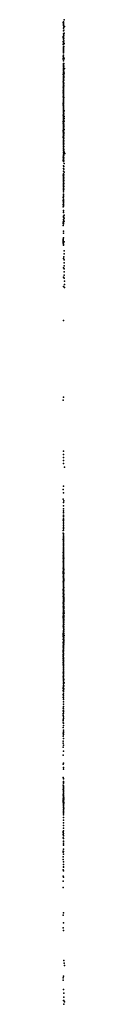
# Model space of a CAD drawing. Header units: millimetres. Extents: x -34227 to 17188, y -21142 to 32093.
# Tile 14 of 14: x -2889 to -2858, y 647 to 23471. Entities that reach past the tile are written whole.
import ezdxf

# ---------------------------------------------------------------- set-up
doc = ezdxf.new("R2010")
doc.units = ezdxf.units.MM
doc.layers.add('P', color=9, linetype='Continuous')

msp = doc.modelspace()

# ---------------------------------------------------------------- linework, layer by layer
at = {"layer": 'P'}
for p in [(-2889, 23404), (-2888, 23354), (-2887, 23399), (-2886, 23377), (-2885, 23424), (-2884, 23336), (-2881, 23300), (-2872, 23471), (-2862, 23310), (-2889, 23085), (-2889, 23060), (-2887, 23273), (-2887, 23210), (-2886, 23085), (-2882, 23147), (-2879, 23111), (-2874, 23230), (-2871, 23157), (-2889, 22964), (-2889, 22895), (-2888, 23037), (-2888, 22840), (-2886, 23022), (-2886, 22920), (-2884, 22933), (-2883, 22960), (-2882, 22897), (-2882, 22834), (-2881, 22980), (-2881, 22848), (-2880, 22914), (-2879, 23046), (-2869, 22922), (-2889, 22623), (-2888, 22797), (-2888, 22702), (-2888, 22604), (-2887, 22819), (-2887, 22766), (-2887, 22724), (-2887, 22646), (-2886, 22789), (-2886, 22782), (-2884, 22719), (-2884, 22646), (-2883, 22747), (-2883, 22717), (-2883, 22651), (-2882, 22772), (-2882, 22709), (-2889, 22574), (-2889, 22555), (-2887, 22455), (-2886, 22411), (-2886, 22385), (-2885, 22429), (-2884, 22520), (-2883, 22456), (-2882, 22521), (-2881, 22586), (-2881, 22395), (-2881, 22391), (-2880, 22583), (-2879, 22457), (-2872, 22561), (-2889, 22203), (-2887, 22358), (-2886, 22333), (-2885, 22265), (-2884, 22316), (-2884, 22290), (-2884, 22240), (-2884, 22190), (-2884, 22141), (-2883, 22165), (-2882, 22215), (-2880, 22326), (-2880, 22261), (-2880, 22196), (-2880, 22157), (-2868, 22230), (-2864, 22341), (-2889, 22027), (-2888, 22105), (-2888, 22075), (-2888, 21931), (-2887, 22003), (-2886, 22017), (-2885, 22051), (-2885, 21955), (-2884, 21979), (-2884, 21949), (-2883, 22124), (-2883, 22100), (-2882, 22087), (-2878, 22131), (-2878, 21936), (-2875, 22067), (-2875, 22002), (-2889, 21908), (-2889, 21820), (-2889, 21777), (-2888, 21814), (-2888, 21742), (-2888, 21704), (-2887, 21808), (-2887, 21784), (-2887, 21722), (-2887, 21689), (-2886, 21853), (-2886, 21721), (-2885, 21880), (-2885, 21877), (-2885, 21760), (-2885, 21743), (-2885, 21737), (-2884, 21812), (-2883, 21908), (-2883, 21835), (-2889, 21681), (-2889, 21537), (-2889, 21522), (-2889, 21487), (-2888, 21542), (-2888, 21458), (-2887, 21668), (-2887, 21630), (-2887, 21539), (-2887, 21525), (-2886, 21675), (-2886, 21472), (-2885, 21624), (-2885, 21607), (-2884, 21566), (-2884, 21499), (-2882, 21639), (-2882, 21590), (-2882, 21474), (-2881, 21664), (-2889, 21256), (-2888, 21452), (-2888, 21424), (-2888, 21346), (-2887, 21433), (-2887, 21428), (-2887, 21397), (-2887, 21365), (-2887, 21336), (-2887, 21328), (-2887, 21282), (-2887, 21271), (-2887, 21264), (-2886, 21368), (-2886, 21281), (-2886, 21252), (-2885, 21405), (-2885, 21380), (-2885, 21338), (-2885, 21309), (-2885, 21282), (-2884, 21449), (-2884, 21353), (-2884, 21235), (-2882, 21397), (-2876, 21290), (-2873, 21356), (-2889, 21109), (-2889, 21071), (-2888, 21195), (-2888, 21194), (-2888, 21180), (-2888, 21001), (-2887, 21204), (-2887, 21190), (-2887, 21169), (-2887, 21143), (-2887, 21142), (-2887, 21042), (-2887, 21031), (-2886, 21224), (-2886, 21024), (-2886, 21005), (-2885, 21208), (-2885, 21138), (-2885, 21122), (-2885, 21096), (-2885, 21072), (-2885, 21001), (-2884, 21091), (-2884, 21050), (-2884, 21020), (-2883, 21159), (-2883, 21150), (-2883, 21070), (-2882, 21049), (-2881, 21109), (-2881, 21007), (-2877, 21053), (-2873, 21225), (-2873, 21183), (-2873, 21118), (-2889, 20905), (-2889, 20873), (-2889, 20869), (-2888, 20794), (-2888, 20789), (-2887, 20951), (-2887, 20891), (-2887, 20777), (-2886, 20946), (-2886, 20858), (-2886, 20831), (-2886, 20824), (-2886, 20800), (-2885, 20979), (-2885, 20940), (-2885, 20937), (-2885, 20913), (-2885, 20869), (-2884, 20959), (-2884, 20923), (-2884, 20854), (-2884, 20814), (-2884, 20811), (-2883, 20966), (-2881, 20832), (-2878, 20792), (-2875, 20988), (-2875, 20857), (-2873, 20923), (-2889, 20755), (-2889, 20742), (-2888, 20589), (-2887, 20729), (-2887, 20663), (-2887, 20644), (-2886, 20754), (-2886, 20736), (-2885, 20615), (-2884, 20721), (-2884, 20601), (-2884, 20569), (-2883, 20685), (-2883, 20635), (-2875, 20596), (-2874, 20727), (-2874, 20661), (-2888, 20357), (-2887, 20429), (-2887, 20325), (-2884, 20538), (-2884, 20523), (-2884, 20492), (-2884, 20449), (-2884, 20395), (-2883, 20479), (-2882, 20357), (-2881, 20370), (-2880, 20427), (-2878, 20531), (-2875, 20465), (-2874, 20334), (-2873, 20400), (-2858, 20367), (-2889, 20286), (-2889, 20218), (-2889, 20204), (-2888, 20227), (-2888, 20087), (-2886, 20276), (-2885, 20254), (-2884, 20186), (-2883, 20305), (-2879, 20269), (-2877, 20203), (-2873, 20137), (-2889, 19868), (-2887, 20023), (-2886, 19960), (-2883, 19901), (-2875, 19874), (-2874, 20071), (-2874, 20005), (-2872, 19939), (-2888, 19798), (-2888, 19701), (-2888, 19652), (-2887, 19745), (-2886, 19846), (-2886, 19724), (-2885, 19823), (-2885, 19776), (-2884, 19838), (-2884, 19716), (-2883, 19786), (-2883, 19769), (-2883, 19676), (-2883, 19655), (-2875, 19675), (-2874, 19807), (-2874, 19741), (-2888, 19606), (-2888, 19567), (-2888, 19529), (-2888, 19478), (-2888, 19423), (-2888, 19403), (-2887, 19555), (-2887, 19538), (-2885, 19519), (-2885, 19410), (-2884, 19628), (-2883, 19600), (-2875, 19542), (-2874, 19608), (-2889, 19347), (-2889, 19280), (-2889, 19269), (-2889, 19189), (-2888, 19375), (-2888, 19367), (-2888, 19312), (-2888, 19305), (-2888, 19291), (-2888, 19252), (-2888, 19230), (-2887, 19205), (-2887, 19204), (-2884, 19262), (-2884, 19181), (-2889, 19134), (-2888, 19157), (-2888, 19152), (-2887, 19049), (-2887, 19006), (-2887, 18999), (-2886, 19153), (-2885, 19167), (-2889, 18777), (-2889, 18749), (-2888, 18915), (-2888, 18842), (-2888, 18800), (-2888, 18738), (-2886, 18894), (-2885, 18764), (-2873, 18871), (-2873, 18803), (-2866, 18937), (-2889, 18704), (-2888, 18520), (-2886, 18567), (-2886, 18522), (-2889, 18386), (-2889, 18365), (-2889, 18343), (-2889, 18318), (-2889, 18308), (-2889, 18291), (-2888, 18412), (-2886, 18266), (-2871, 18324), (-2887, 18245), (-2870, 18115), (-2870, 18046), (-2885, 17938), (-2874, 17977), (-2871, 17906), (-2867, 17835), (-2884, 17722), (-2869, 17694), (-2868, 17765), (-2867, 17623), (-2885, 17504), (-2867, 17552), (-2867, 17480), (-2864, 17408), (-2888, 17289), (-2864, 17264), (-2863, 17336), (-2888, 16500), (-2889, 14653), (-2888, 14721), (-2888, 13395), (-2888, 13250), (-2887, 13466), (-2887, 13323), (-2886, 13183), (-2885, 13184), (-2862, 13096), (-2889, 12584), (-2887, 12658), (-2889, 12355), (-2886, 12506), (-2888, 12278), (-2888, 12134), (-2886, 12200), (-2881, 12319), (-2889, 11870), (-2888, 12083), (-2888, 12036), (-2888, 11988), (-2888, 11891), (-2888, 11888), (-2887, 12045), (-2887, 11944), (-2887, 11901), (-2885, 11965), (-2886, 11864), (-2886, 11823), (-2886, 11747), (-2886, 11686), (-2886, 11676), (-2885, 11784), (-2885, 11711), (-2889, 11629), (-2889, 11569), (-2889, 11565), (-2889, 11419), (-2888, 11550), (-2888, 11467), (-2888, 11459), (-2887, 11636), (-2887, 11522), (-2887, 11493), (-2887, 11436), (-2886, 11559), (-2886, 11487), (-2886, 11412), (-2887, 11378), (-2887, 11290), (-2887, 11209), (-2887, 11204), (-2886, 11364), (-2886, 11339), (-2886, 11316), (-2886, 11284), (-2886, 11228), (-2886, 11188), (-2885, 11405), (-2885, 11389), (-2885, 11252), (-2885, 11241), (-2884, 11323), (-2889, 11123), (-2889, 11045), (-2889, 10986), (-2888, 11108), (-2888, 10999), (-2887, 11048), (-2887, 11022), (-2887, 11012), (-2886, 11168), (-2886, 11115), (-2886, 11096), (-2886, 11062), (-2885, 11158), (-2885, 11049), (-2885, 10973), (-2884, 11135), (-2884, 11042), (-2884, 10989), (-2884, 10966), (-2884, 10959), (-2883, 11074), (-2881, 10989), (-2889, 10907), (-2889, 10756), (-2888, 10926), (-2888, 10896), (-2888, 10867), (-2888, 10864), (-2888, 10808), (-2887, 10941), (-2887, 10791), (-2887, 10749), (-2887, 10749), (-2887, 10728), (-2886, 10877), (-2886, 10875), (-2886, 10875), (-2886, 10774), (-2885, 10920), (-2885, 10918), (-2885, 10907), (-2885, 10906), (-2885, 10855), (-2885, 10844), (-2885, 10756), (-2884, 10947), (-2884, 10832), (-2884, 10823), (-2884, 10822), (-2884, 10789), (-2884, 10781), (-2883, 10802), (-2883, 10770), (-2882, 10802), (-2879, 10734), (-2889, 10678), (-2889, 10658), (-2889, 10632), (-2889, 10555), (-2888, 10708), (-2887, 10651), (-2887, 10517), (-2886, 10706), (-2886, 10582), (-2886, 10575), (-2886, 10559), (-2886, 10536), (-2885, 10726), (-2885, 10692), (-2885, 10631), (-2885, 10564), (-2885, 10518), (-2884, 10680), (-2884, 10629), (-2884, 10550), (-2884, 10540), (-2883, 10607), (-2883, 10584), (-2882, 10613), (-2881, 10632), (-2880, 10511), (-2879, 10715), (-2879, 10648), (-2889, 10444), (-2888, 10419), (-2888, 10372), (-2888, 10366), (-2888, 10365), (-2888, 10345), (-2888, 10333), (-2888, 10284), (-2887, 10418), (-2887, 10347), (-2887, 10296), (-2886, 10490), (-2886, 10391), (-2886, 10322), (-2885, 10291), (-2884, 10469), (-2884, 10463), (-2884, 10405), (-2883, 10462), (-2883, 10390), (-2882, 10435), (-2880, 10486), (-2880, 10467), (-2880, 10312), (-2889, 10266), (-2889, 10254), (-2889, 10246), (-2889, 10178), (-2889, 10098), (-2887, 10245), (-2887, 10197), (-2886, 10270), (-2886, 10221), (-2886, 10203), (-2885, 10235), (-2885, 10208), (-2885, 10196), (-2885, 10180), (-2885, 10172), (-2885, 10153), (-2884, 10246), (-2884, 10235), (-2884, 10148), (-2884, 10128), (-2884, 10126), (-2884, 10078), (-2884, 10051), (-2883, 10187), (-2883, 10178), (-2883, 10103), (-2883, 10076), (-2881, 10156), (-2881, 10140), (-2881, 10088), (-2881, 10054), (-2880, 10233), (-2879, 10156), (-2879, 10078), (-2889, 9956), (-2889, 9948), (-2889, 9861), (-2888, 10025), (-2888, 10002), (-2888, 9932), (-2888, 9859), (-2887, 9908), (-2887, 9883), (-2886, 9980), (-2886, 9837), (-2885, 9870), (-2884, 9959), (-2884, 9911), (-2884, 9886), (-2883, 9861), (-2882, 9935), (-2882, 9845), (-2881, 10033), (-2881, 10029), (-2881, 10013), (-2880, 9999), (-2880, 9996), (-2880, 9923), (-2880, 9845), (-2879, 9924), (-2877, 9872), (-2876, 9980), (-2875, 9820), (-2889, 9717), (-2889, 9644), (-2889, 9621), (-2889, 9610), (-2889, 9604), (-2888, 9813), (-2888, 9762), (-2888, 9748), (-2888, 9724), (-2888, 9712), (-2888, 9672), (-2888, 9621), (-2887, 9787), (-2887, 9771), (-2887, 9690), (-2885, 9721), (-2885, 9718), (-2885, 9692), (-2885, 9667), (-2885, 9665), (-2884, 9796), (-2884, 9746), (-2884, 9595), (-2880, 9779), (-2879, 9640), (-2878, 9606), (-2876, 9766), (-2876, 9659), (-2875, 9742), (-2873, 9714), (-2889, 9410), (-2888, 9572), (-2888, 9562), (-2888, 9508), (-2888, 9383), (-2887, 9550), (-2887, 9525), (-2887, 9510), (-2887, 9481), (-2887, 9408), (-2886, 9436), (-2886, 9435), (-2884, 9363), (-2883, 9453), (-2880, 9565), (-2878, 9502), (-2876, 9555), (-2875, 9450), (-2874, 9400), (-2889, 9240), (-2889, 9221), (-2889, 9202), (-2889, 9172), (-2888, 9302), (-2887, 9138), (-2886, 9302), (-2886, 9208), (-2886, 9174), (-2886, 9170), (-2885, 9269), (-2884, 9189), (-2884, 9166), (-2883, 9287), (-2883, 9149), (-2882, 9315), (-2880, 9333), (-2880, 9294), (-2880, 9243), (-2878, 9346), (-2877, 9143), (-2873, 9195), (-2889, 9107), (-2889, 9042), (-2889, 9023), (-2889, 8960), (-2889, 8924), (-2889, 8924), (-2888, 9013), (-2888, 8925), (-2887, 9049), (-2886, 9119), (-2886, 9097), (-2886, 9018), (-2886, 8979), (-2886, 8956), (-2885, 9098), (-2885, 9044), (-2885, 9028), (-2884, 9023), (-2884, 8989), (-2884, 8943), (-2881, 9075), (-2881, 8999), (-2879, 9092), (-2878, 9043), (-2889, 8854), (-2889, 8830), (-2889, 8826), (-2889, 8815), (-2889, 8811), (-2889, 8754), (-2889, 8727), (-2889, 8713), (-2888, 8900), (-2888, 8852), (-2888, 8820), (-2888, 8747), (-2888, 8742), (-2887, 8889), (-2887, 8876), (-2887, 8819), (-2887, 8685), (-2886, 8778), (-2885, 8749), (-2885, 8679), (-2889, 8671), (-2889, 8665), (-2889, 8625), (-2889, 8569), (-2889, 8561), (-2889, 8520), (-2888, 8615), (-2888, 8599), (-2888, 8539), (-2888, 8537), (-2888, 8514), (-2888, 8499), (-2887, 8662), (-2887, 8633), (-2887, 8595), (-2887, 8517), (-2887, 8499), (-2887, 8473), (-2887, 8451), (-2886, 8613), (-2886, 8581), (-2885, 8466), (-2884, 8537), (-2883, 8607), (-2889, 8329), (-2889, 8240), (-2888, 8419), (-2888, 8416), (-2888, 8336), (-2887, 8427), (-2887, 8405), (-2887, 8261), (-2887, 8245), (-2886, 8365), (-2886, 8269), (-2885, 8323), (-2885, 8297), (-2883, 8394), (-2882, 8250), (-2889, 7997), (-2888, 8157), (-2888, 8076), (-2888, 8039), (-2887, 8188), (-2887, 8117), (-2886, 8209), (-2886, 8115), (-2886, 8081), (-2885, 8177), (-2885, 8145), (-2885, 8004), (-2884, 8041), (-2875, 8175), (-2875, 8030), (-2872, 8102), (-2889, 7967), (-2889, 7918), (-2889, 7829), (-2889, 7762), (-2887, 7900), (-2886, 7926), (-2886, 7887), (-2885, 7965), (-2885, 7842), (-2885, 7799), (-2875, 7957), (-2887, 7711), (-2887, 7660), (-2887, 7608), (-2886, 7754), (-2886, 7552), (-2889, 7508), (-2889, 7451), (-2889, 7388), (-2889, 7382), (-2889, 7338), (-2888, 7438), (-2888, 7398), (-2888, 7311), (-2887, 7493), (-2887, 7450), (-2889, 7242), (-2889, 7215), (-2889, 7173), (-2888, 7273), (-2888, 7162), (-2888, 7107), (-2889, 7066), (-2889, 6934), (-2889, 6860), (-2888, 6963), (-2888, 6949), (-2888, 6912), (-2888, 6898), (-2887, 7001), (-2889, 6745), (-2889, 6698), (-2888, 6810), (-2888, 6652), (-2889, 6605), (-2889, 6424), (-2888, 6514), (-2889, 6215), (-2888, 6237), (-2888, 6097), (-2886, 6138), (-2889, 5908), (-2889, 5728), (-2888, 5879), (-2888, 5872), (-2888, 5813), (-2888, 5800), (-2888, 5713), (-2888, 5709), (-2887, 5793), (-2886, 5773), (-2889, 5630), (-2889, 5499), (-2889, 5496), (-2888, 5670), (-2888, 5651), (-2888, 5596), (-2888, 5579), (-2887, 5691), (-2887, 5664), (-2887, 5616), (-2887, 5598), (-2887, 5533), (-2886, 5670), (-2886, 5527), (-2885, 5546), (-2884, 5496), (-2889, 5411), (-2889, 5406), (-2889, 5370), (-2889, 5345), (-2889, 5315), (-2886, 5471), (-2884, 5441), (-2884, 5369), (-2884, 5354), (-2884, 5281), (-2883, 5464), (-2883, 5447), (-2882, 5255), (-2881, 5434), (-2881, 5402), (-2881, 5328), (-2881, 5312), (-2888, 5038), (-2887, 5132), (-2887, 5107), (-2887, 5100), (-2886, 5162), (-2885, 5226), (-2885, 5122), (-2884, 5200), (-2884, 5074), (-2883, 5228), (-2883, 5162), (-2878, 5192), (-2887, 4915), (-2885, 4854), (-2884, 4977), (-2882, 4795), (-2889, 4653), (-2889, 4628), (-2889, 4580), (-2888, 4671), (-2887, 4610), (-2884, 4732), (-2889, 4509), (-2888, 4414), (-2888, 4368), (-2887, 4337), (-2886, 4557), (-2886, 4489), (-2883, 4429), (-2882, 4550), (-2889, 4196), (-2889, 4171), (-2887, 4243), (-2886, 4127), (-2883, 4188), (-2889, 4067), (-2889, 4007), (-2888, 3948), (-2887, 3889), (-2889, 3767), (-2888, 3741), (-2886, 3832), (-2886, 3829), (-2889, 3620), (-2889, 3498), (-2888, 3592), (-2889, 3356), (-2887, 2769), (-2889, 2710), (-2886, 2535), (-2889, 2419), (-2887, 2360), (-2878, 1662), (-2872, 1604), (-2862, 1547), (-2889, 1258), (-2889, 1206), (-2888, 1299), (-2885, 990), (-2888, 735), (-2879, 902), (-2879, 734), (-2876, 816), (-2860, 708), (-2879, 652), (-2874, 647)]:
    msp.add_point(p, dxfattribs=at)

doc.saveas('drawing.dxf')
